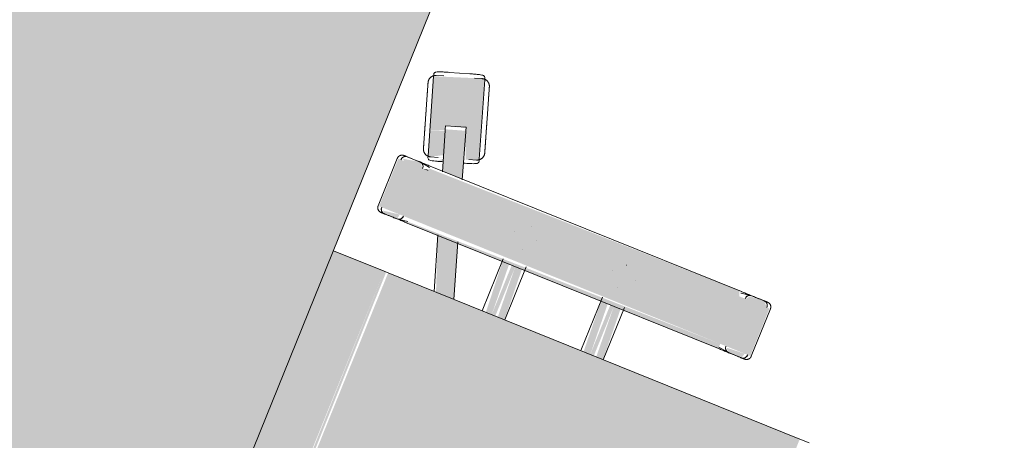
# Model space of a CAD drawing. Header units: millimetres. Extents: x -526411 to -400573, y 47353 to 130199.
# Tile 15 of 72: x -493170 to -492559, y 67167 to 67428. Entities that reach past the tile are written whole.
import ezdxf

# ---------------------------------------------------------------- set-up
doc = ezdxf.new("R2010")
doc.units = ezdxf.units.MM
doc.layers.add('I-FURN', color=30, linetype='Continuous', lineweight=18)

# ---------------------------------------------------------------- blocks, each defined once
blk = doc.blocks.new('80_KA_BT8_bibliotheektafel 8P - Type 1-227600-3e Verdieping - Percelen telling LI')
at = {"layer": 'I-FURN'}
blk.add_hatch(color=122, dxfattribs=at).paths.add_polyline_path([(1.64, -6.2), (5101.64, -6.2), (5101.64, 893.8), (1.64, 893.8), (1.64, 168.19)], flags=0)
blk.add_line((1.64, -6.2), (5101.64, -6.2), dxfattribs=at)
blk = doc.blocks.new('82_3B_bureaustoel - directie vierkant - 82_3B_bureaustoel - directie vierkant-V23-3e Verdieping - Percelen telling LI')
at = {"layer": 'I-FURN'}
for points in [[(203.2, 171.84), (-203.2, 171.84), (-203.2, -103.38), (203.2, -103.38), (203.2, 159.34)], [(-239.51, 124.06), (-271.26, 124.06), (-271.26, 104), (-239.51, 104), (-239.51, 121.03)], [(-271.26, 104), (-274.44, 102.72), (-272.85, -104), (-271.26, -104), (-271.26, -32.25)], [(-239.51, 104), (-271.26, 104), (-271.26, -104), (-239.51, -104), (-239.51, -19.43)], [(-236.34, 104), (-239.51, 104), (-237.27, -104), (-236.34, -102.72), (-236.34, 103.73)], [(-203.2, 40.26), (-236.34, 38.62), (-236.34, 34.13), (-203.2, 35.77), (-203.2, 39.91)], [(-203.2, 34.13), (-236.34, 34.13), (-236.34, 31.75), (-203.2, 31.75)], [(-203.2, 31.75), (-236.34, 30.02), (-236.34, 25.62), (-203.2, 27.26), (-203.2, 31)], [(-203.2, -25.62), (-236.34, -27.34), (-236.34, -31.75), (-203.2, -30.11), (-203.2, -25.97)], [(-203.2, -31.75), (-236.34, -31.75), (-236.34, -34.13), (-203.2, -34.13)], [(-203.2, -34.13), (-236.34, -35.86), (-236.34, -40.26), (-203.2, -38.03), (-203.2, -34.88)], [(-303.02, -91.78), (-305.03, -92.65), (-303.01, -91.83)], [(203.2, -103.38), (-203.2, -104.71), (-203.2, -106.04), (203.2, -104.71)], [(-271.26, -104), (-271.87, -104.25), (-271.26, -107.55)], [(-239.51, -104), (-271.26, -104), (-271.26, -124.06), (-239.51, -124.06), (-239.51, -110.35)], [(203.2, -106.04), (-203.2, -106.04), (-203.2, -140), (203.2, -140)]]:
    blk.add_hatch(color=122, dxfattribs=at).paths.add_polyline_path(points, flags=0)
h = blk.add_hatch(color=122, dxfattribs=at)
h.paths.add_polyline_path([(-236.34, 119.44), (-239.51, 120.38), (-238.76, 108.47), (-236.34, 110.7), (-236.34, 117.97)], flags=0)
h.paths.add_polyline_path([(-271.26, 122.36), (-274.44, 119.1), (-273.71, 110.07), (-271.26, 108.21), (-271.26, 120.38)], flags=0)
h = blk.add_hatch(color=122, dxfattribs=at)
h.paths.add_polyline_path([(-203.2, -59.35), (-236.34, -70.11), (-236.34, -83.47), (-203.2, -71.36), (-203.2, -64.55)], flags=0)
h.paths.add_polyline_path([(-274.44, -82.49), (-302.36, -91.57), (-298.44, -103.65), (-274.44, -95.85), (-274.44, -91.3)], flags=0)
h = blk.add_hatch(color=122, dxfattribs=at)
h.paths.add_polyline_path([(-280.5, -97.82), (-281.23, -98.49), (-279.28, -101.34)], flags=0)
h.paths.add_polyline_path([(-294.86, -112.5), (-279.21, -107.41), (-283.82, -98.9), (-298.44, -103.65)], flags=0)
h.paths.add_polyline_path([(-289.02, -77.22), (-337.44, -92.95), (-326.92, -122.92), (-294.86, -112.5), (-302.36, -91.57), (-286.45, -85.14)], flags=0)
h.paths.add_polyline_path([(-282.15, -98.35), (-282.37, -98.42), (-279.23, -107.36)], flags=0)
h.paths.add_polyline_path([(-303.02, -91.78), (-299.1, -103.86), (-301.17, -104.53), (-304.54, -92.28)], flags=0)
h = blk.add_hatch(color=122, dxfattribs=at)
h.paths.add_polyline_path([(-236.34, -110.7), (-239.51, -110.35), (-237.85, -120.83), (-236.34, -119.1), (-236.34, -115.41)], flags=0)
h.paths.add_polyline_path([(-271.26, -107.82), (-274.44, -110.74), (-272.36, -121.35), (-271.26, -120.38), (-271.26, -108.21)], flags=0)
for p, q in [((-203.2, 171.84), (-203.2, 178.18)), ((-203.2, -103.38), (-203.2, 171.84)), ((-239.51, 124.72), (-271.26, 124.72)), ((-274.44, 119.44), (-274.44, 110.74)), ((-236.34, 110.7), (-236.34, 119.44)), ((-274.44, 111.4), (-274.44, 110.74)), ((-274.41, 110.32), (-273.43, 104)), ((-236.37, 110.29), (-237.34, 104)), ((-236.34, 110.7), (-236.34, 111.36)), ((-274.44, 104), (-274.44, -104)), ((-236.34, -104), (-236.34, 104)), ((-256.56, 40.48), (-256.51, 40.48)), ((-203.2, 40.48), (-238.16, 40.48)), ((-262.93, 31.77), (-262.93, 31.75)), ((-247.85, 31.77), (-247.85, 31.81)), ((-256.52, 25.4), (-256.56, 25.4)), ((-239, 25.4), (-203.2, 25.4)), ((-256.56, -25.4), (-256.51, -25.4)), ((-203.2, -25.4), (-238.69, -25.4)), ((-262.93, -31.77), (-262.93, -31.81)), ((-247.85, -31.77), (-247.85, -31.75)), ((-256.52, -40.48), (-256.56, -40.48)), ((-237.93, -40.48), (-203.2, -40.48)), ((-237.27, -70.42), (-203.2, -59.35)), ((-203.2, -72.7), (-236.76, -83.61)), ((-336.73, -92.72), (-289.73, -77.45)), ((-289.73, -77.45), (-288.41, -77.02)), ((-287.2, -83.3), (-288.67, -78.77)), ((-302.36, -91.57), (-273.96, -82.34)), ((-338.05, -93.15), (-336.73, -92.72)), ((-336.82, -94.42), (-335.35, -98.95)), ((-305.1, -92.45), (-303.02, -91.78)), ((-305.1, -92.46), (-301.17, -104.53)), ((-303.02, -91.78), (-302.81, -91.71)), ((-302.53, -91.62), (-302.36, -91.57)), ((-273.99, -95.7), (-298.44, -103.65)), ((-336.71, -102.73), (-332.79, -114.81)), ((-336.71, -102.73), (-332.79, -114.81)), ((-298.44, -103.65), (-299.1, -103.86)), ((-279.84, -105.95), (-281.31, -101.42)), ((-203.2, -106.04), (-203.2, -103.38)), ((-279.92, -107.64), (-326.92, -122.92)), ((-299.1, -103.86), (-301.17, -104.53)), ((-278.6, -107.21), (-279.92, -107.64)), ((-274.41, -110.32), (-273.43, -104)), ((-236.37, -110.29), (-237.34, -104)), ((-203.2, -140), (-203.2, -106.04)), ((-274.44, -110.74), (-274.44, -119.44)), ((-274.44, -110.74), (-274.44, -111.4)), ((-236.34, -119.44), (-236.34, -110.7)), ((-236.34, -111.36), (-236.34, -110.7)), ((-329.46, -117.06), (-327.99, -121.59)), ((-326.92, -122.92), (-328.24, -123.34)), ((-271.26, -124.72), (-239.51, -124.72))]:
    blk.add_line(p, q, dxfattribs=at)
at = {"layer": 'I-FURN', "flags": 128}
for points in [[(-274.44, 121.54), (-274.44, 121.67), (-274.43, 121.8), (-274.42, 121.92), (-274.4, 122.05), (-274.38, 122.17), (-274.35, 122.3), (-274.32, 122.42), (-274.28, 122.54), (-274.24, 122.66), (-274.19, 122.78), (-274.14, 122.9), (-274.08, 123.01), (-274.02, 123.12), (-273.95, 123.23), (-273.88, 123.34), (-273.81, 123.44), (-273.73, 123.54), (-273.65, 123.64), (-273.57, 123.73), (-273.48, 123.82), (-273.38, 123.91), (-273.29, 123.99), (-273.19, 124.07), (-273.08, 124.14), (-272.98, 124.22), (-272.87, 124.28), (-272.76, 124.34), (-272.65, 124.4), (-272.53, 124.45), (-272.41, 124.5), (-272.3, 124.55), (-272.17, 124.59), (-272.05, 124.62), (-271.93, 124.65), (-271.8, 124.67), (-271.68, 124.69), (-271.55, 124.71), (-271.43, 124.71), (-271.3, 124.72), (-271.26, 124.72)], [(-239.51, 124.72), (-239.39, 124.72), (-239.26, 124.71), (-239.13, 124.7), (-239.01, 124.68), (-238.88, 124.66), (-238.76, 124.63), (-238.64, 124.6), (-238.52, 124.56), (-238.4, 124.52), (-238.28, 124.47), (-238.16, 124.42), (-238.05, 124.36), (-237.94, 124.3), (-237.83, 124.23), (-237.72, 124.16), (-237.62, 124.09), (-237.52, 124.01), (-237.42, 123.93), (-237.33, 123.85), (-237.24, 123.76), (-237.15, 123.66), (-237.07, 123.57), (-236.99, 123.47), (-236.91, 123.36), (-236.84, 123.26), (-236.78, 123.15), (-236.71, 123.04), (-236.66, 122.93), (-236.6, 122.81), (-236.55, 122.69), (-236.51, 122.58), (-236.47, 122.45), (-236.44, 122.33), (-236.41, 122.21), (-236.39, 122.08), (-236.37, 121.96), (-236.35, 121.83), (-236.34, 121.71), (-236.34, 121.58), (-236.34, 121.54)], [(-274.44, 120.11), (-274.44, 120.37), (-274.44, 120.61), (-274.44, 120.83), (-274.44, 121.01), (-274.44, 121.17), (-274.44, 121.3), (-274.44, 121.4), (-274.44, 121.48), (-274.44, 121.52), (-274.44, 121.54)], [(-274.44, 121.54), (-274.44, 121.53), (-274.44, 121.49), (-274.44, 121.42), (-274.44, 121.32), (-274.44, 121.19), (-274.44, 121.04), (-274.44, 120.86), (-274.44, 120.65), (-274.44, 120.42), (-274.44, 120.16), (-274.44, 119.87), (-274.44, 119.56), (-274.44, 119.23), (-274.44, 118.86), (-274.44, 118.48), (-274.44, 118.07), (-274.44, 117.64), (-274.44, 117.19), (-274.44, 116.72), (-274.44, 116.22), (-274.44, 115.71), (-274.44, 115.18), (-274.44, 114.63), (-274.44, 114.06), (-274.44, 113.48), (-274.44, 112.88), (-274.44, 112.27), (-274.44, 111.64), (-274.44, 111.01), (-274.44, 110.36), (-274.44, 109.7), (-274.44, 109.03), (-274.44, 108.36), (-274.44, 107.67), (-274.44, 106.98), (-274.44, 106.29), (-274.44, 105.59), (-274.44, 104.89), (-274.44, 104.19), (-274.44, 104)], [(-236.34, 104), (-236.34, 104.7), (-236.34, 105.4), (-236.34, 106.1), (-236.34, 106.8), (-236.34, 107.49), (-236.34, 108.17), (-236.34, 108.85), (-236.34, 109.52), (-236.34, 110.18), (-236.34, 110.83), (-236.34, 111.47), (-236.34, 112.1), (-236.34, 112.72), (-236.34, 113.32), (-236.34, 113.91), (-236.34, 114.48), (-236.34, 115.03), (-236.34, 115.57), (-236.34, 116.09), (-236.34, 116.59), (-236.34, 117.06), (-236.34, 117.52), (-236.34, 117.96), (-236.34, 118.37), (-236.34, 118.76), (-236.34, 119.13), (-236.34, 119.47), (-236.34, 119.79), (-236.34, 120.08), (-236.34, 120.35), (-236.34, 120.59), (-236.34, 120.81), (-236.34, 121), (-236.34, 121.16), (-236.34, 121.29), (-236.34, 121.39), (-236.34, 121.47), (-236.34, 121.52), (-236.34, 121.54)], [(-236.34, 121.54), (-236.34, 121.53), (-236.34, 121.49), (-236.34, 121.42), (-236.34, 121.32), (-236.34, 121.19), (-236.34, 121.04), (-236.34, 120.86), (-236.34, 120.65), (-236.34, 120.42), (-236.34, 120.16), (-236.34, 120.11)], [(-314.22, -82.06), (-313.43, -81.81), (-312.65, -81.56), (-311.88, -81.3), (-311.1, -81.05), (-310.33, -80.8), (-309.57, -80.55), (-308.81, -80.31), (-308.07, -80.07), (-307.33, -79.83), (-306.6, -79.59), (-305.89, -79.36), (-305.19, -79.13), (-304.5, -78.91), (-303.83, -78.69), (-303.18, -78.48), (-302.54, -78.27), (-301.93, -78.07), (-301.33, -77.88), (-300.75, -77.69), (-300.19, -77.51), (-299.66, -77.34), (-299.15, -77.17), (-298.67, -77.01), (-298.2, -76.86), (-297.77, -76.72), (-297.36, -76.59), (-296.98, -76.46), (-296.62, -76.35), (-296.3, -76.24), (-296, -76.15), (-295.73, -76.06), (-295.49, -75.98), (-295.28, -75.91), (-295.1, -75.85), (-294.95, -75.81), (-294.84, -75.77), (-294.75, -75.74), (-294.7, -75.72), (-294.67, -75.71)], [(-294.67, -75.71), (-294.69, -75.72), (-294.73, -75.73), (-294.81, -75.76), (-294.92, -75.79), (-295.06, -75.84), (-295.23, -75.9), (-295.43, -75.96), (-295.66, -76.04), (-295.92, -76.12), (-296.21, -76.22), (-296.53, -76.32), (-296.88, -76.43), (-297.25, -76.55), (-297.66, -76.68), (-298.08, -76.82), (-298.54, -76.97), (-299.02, -77.13), (-299.52, -77.29), (-300.05, -77.46), (-300.6, -77.64), (-301.17, -77.83), (-301.76, -78.02), (-302.37, -78.22), (-303.01, -78.42), (-303.66, -78.63), (-304.32, -78.85), (-305, -79.07), (-305.7, -79.3), (-306.41, -79.53), (-307.13, -79.76), (-307.87, -80), (-308.61, -80.24), (-309.37, -80.49), (-310.13, -80.74), (-310.89, -80.99), (-311.67, -81.24), (-312.44, -81.49), (-313.22, -81.74), (-314, -82), (-314.22, -82.06)], [(-294.67, -75.71), (-294.49, -75.66), (-294.3, -75.61), (-294.12, -75.57), (-293.93, -75.54), (-293.74, -75.51), (-293.55, -75.49), (-293.36, -75.48), (-293.17, -75.48), (-292.98, -75.49), (-292.79, -75.5), (-292.6, -75.52), (-292.41, -75.55), (-292.23, -75.58), (-292.04, -75.62), (-291.86, -75.67), (-291.67, -75.73), (-291.49, -75.8), (-291.32, -75.87), (-291.14, -75.95), (-290.97, -76.03), (-290.81, -76.12), (-290.65, -76.22), (-290.49, -76.33), (-290.33, -76.44), (-290.18, -76.56), (-290.04, -76.68), (-289.9, -76.81), (-289.76, -76.95), (-289.63, -77.09), (-289.51, -77.23), (-289.39, -77.38), (-289.28, -77.53), (-289.18, -77.69), (-289.08, -77.86), (-288.99, -78.02), (-288.9, -78.19), (-288.82, -78.37), (-288.75, -78.54), (-288.69, -78.72), (-288.67, -78.77)], [(-314.22, -82.06), (-315, -82.32), (-315.78, -82.57), (-316.56, -82.82), (-317.33, -83.08), (-318.1, -83.33), (-318.86, -83.57), (-319.62, -83.82), (-320.36, -84.06), (-321.1, -84.3), (-321.83, -84.54), (-322.54, -84.77), (-323.24, -85), (-323.93, -85.22), (-324.6, -85.44), (-325.25, -85.65), (-325.89, -85.86), (-326.51, -86.06), (-327.1, -86.25), (-327.68, -86.44), (-328.24, -86.62), (-328.77, -86.79), (-329.28, -86.96), (-329.77, -87.12), (-330.23, -87.27), (-330.66, -87.41), (-331.07, -87.54), (-331.45, -87.67), (-331.81, -87.78), (-332.14, -87.89), (-332.43, -87.98), (-332.7, -88.07), (-332.94, -88.15), (-333.15, -88.22), (-333.33, -88.27), (-333.48, -88.32), (-333.59, -88.36), (-333.68, -88.39), (-333.74, -88.41), (-333.76, -88.41)], [(-333.76, -88.42), (-333.75, -88.41), (-333.7, -88.4), (-333.62, -88.37), (-333.51, -88.33), (-333.37, -88.29), (-333.2, -88.23), (-333, -88.17), (-332.77, -88.09), (-332.51, -88.01), (-332.22, -87.91), (-331.9, -87.81), (-331.55, -87.7), (-331.18, -87.58), (-330.78, -87.45), (-330.35, -87.31), (-329.89, -87.16), (-329.41, -87), (-328.91, -86.84), (-328.38, -86.67), (-327.83, -86.49), (-327.26, -86.3), (-326.67, -86.11), (-326.06, -85.91), (-325.43, -85.71), (-324.78, -85.5), (-324.11, -85.28), (-323.43, -85.06), (-322.73, -84.83), (-322.02, -84.6), (-321.3, -84.37), (-320.56, -84.13), (-319.82, -83.89), (-319.07, -83.64), (-318.31, -83.39), (-317.54, -83.14), (-316.77, -82.89), (-315.99, -82.64), (-315.21, -82.39), (-314.43, -82.13), (-314.22, -82.06)], [(-336.82, -94.42), (-336.87, -94.23), (-336.92, -94.05), (-336.96, -93.86), (-337, -93.68), (-337.02, -93.49), (-337.04, -93.3), (-337.05, -93.11), (-337.05, -92.92), (-337.05, -92.73), (-337.03, -92.54), (-337.01, -92.35), (-336.99, -92.16), (-336.95, -91.97), (-336.91, -91.79), (-336.86, -91.6), (-336.8, -91.42), (-336.74, -91.24), (-336.67, -91.06), (-336.59, -90.89), (-336.5, -90.72), (-336.41, -90.55), (-336.31, -90.39), (-336.2, -90.23), (-336.09, -90.08), (-335.98, -89.93), (-335.85, -89.78), (-335.72, -89.64), (-335.59, -89.51), (-335.45, -89.38), (-335.3, -89.26), (-335.15, -89.14), (-335, -89.03), (-334.84, -88.92), (-334.68, -88.82), (-334.51, -88.73), (-334.34, -88.65), (-334.17, -88.57), (-333.99, -88.5), (-333.81, -88.43), (-333.76, -88.42)], [(-279.84, -105.95), (-279.78, -106.13), (-279.74, -106.31), (-279.7, -106.5), (-279.66, -106.69), (-279.64, -106.88), (-279.62, -107.07), (-279.61, -107.26), (-279.61, -107.45), (-279.61, -107.64), (-279.62, -107.83), (-279.64, -108.02), (-279.67, -108.21), (-279.71, -108.39), (-279.75, -108.58), (-279.8, -108.76), (-279.86, -108.94), (-279.92, -109.12), (-279.99, -109.3), (-280.07, -109.47), (-280.16, -109.64), (-280.25, -109.81), (-280.35, -109.97), (-280.45, -110.13), (-280.56, -110.29), (-280.68, -110.44), (-280.81, -110.58), (-280.94, -110.72), (-281.07, -110.86), (-281.21, -110.98), (-281.36, -111.11), (-281.51, -111.23), (-281.66, -111.34), (-281.82, -111.44), (-281.98, -111.54), (-282.15, -111.63), (-282.32, -111.72), (-282.49, -111.8), (-282.67, -111.87), (-282.85, -111.93), (-282.9, -111.95)], [(-274.44, -104), (-274.44, -104.7), (-274.44, -105.4), (-274.44, -106.1), (-274.44, -106.8), (-274.44, -107.49), (-274.44, -108.17), (-274.44, -108.85), (-274.44, -109.52), (-274.44, -110.18), (-274.44, -110.83), (-274.44, -111.47), (-274.44, -112.1), (-274.44, -112.72), (-274.44, -113.32), (-274.44, -113.91), (-274.44, -114.48), (-274.44, -115.03), (-274.44, -115.57), (-274.44, -116.09), (-274.44, -116.59), (-274.44, -117.06), (-274.44, -117.52), (-274.44, -117.96), (-274.44, -118.37), (-274.44, -118.76), (-274.44, -119.13), (-274.44, -119.47), (-274.44, -119.79), (-274.44, -120.08), (-274.44, -120.35), (-274.44, -120.59), (-274.44, -120.81), (-274.44, -121), (-274.44, -121.16), (-274.44, -121.29), (-274.44, -121.39), (-274.44, -121.47), (-274.44, -121.52), (-274.44, -121.54)], [(-236.34, -121.54), (-236.34, -121.53), (-236.34, -121.49), (-236.34, -121.42), (-236.34, -121.32), (-236.34, -121.19), (-236.34, -121.04), (-236.34, -120.86), (-236.34, -120.65), (-236.34, -120.42), (-236.34, -120.16), (-236.34, -119.87), (-236.34, -119.56), (-236.34, -119.23), (-236.34, -118.86), (-236.34, -118.48), (-236.34, -118.07), (-236.34, -117.64), (-236.34, -117.19), (-236.34, -116.72), (-236.34, -116.22), (-236.34, -115.71), (-236.34, -115.18), (-236.34, -114.63), (-236.34, -114.06), (-236.34, -113.48), (-236.34, -112.88), (-236.34, -112.27), (-236.34, -111.64), (-236.34, -111.01), (-236.34, -110.36), (-236.34, -109.7), (-236.34, -109.03), (-236.34, -108.36), (-236.34, -107.67), (-236.34, -106.98), (-236.34, -106.29), (-236.34, -105.59), (-236.34, -104.89), (-236.34, -104.19), (-236.34, -104)], [(-302.44, -118.3), (-301.66, -118.05), (-300.88, -117.79), (-300.1, -117.54), (-299.33, -117.29), (-298.56, -117.04), (-297.8, -116.79), (-297.04, -116.54), (-296.29, -116.3), (-295.56, -116.06), (-294.83, -115.83), (-294.12, -115.59), (-293.42, -115.37), (-292.73, -115.14), (-292.06, -114.93), (-291.41, -114.71), (-290.77, -114.51), (-290.15, -114.31), (-289.55, -114.11), (-288.98, -113.92), (-288.42, -113.74), (-287.89, -113.57), (-287.38, -113.41), (-286.89, -113.25), (-286.43, -113.1), (-286, -112.96), (-285.59, -112.82), (-285.2, -112.7), (-284.85, -112.58), (-284.52, -112.48), (-284.22, -112.38), (-283.96, -112.29), (-283.72, -112.22), (-283.51, -112.15), (-283.33, -112.09), (-283.18, -112.04), (-283.06, -112), (-282.98, -111.98), (-282.92, -111.96), (-282.9, -111.95)], [(-282.9, -111.95), (-282.91, -111.95), (-282.96, -111.97), (-283.04, -111.99), (-283.15, -112.03), (-283.29, -112.08), (-283.46, -112.13), (-283.66, -112.2), (-283.89, -112.27), (-284.15, -112.36), (-284.44, -112.45), (-284.76, -112.55), (-285.11, -112.67), (-285.48, -112.79), (-285.88, -112.92), (-286.31, -113.06), (-286.76, -113.21), (-287.24, -113.36), (-287.75, -113.53), (-288.27, -113.7), (-288.82, -113.88), (-289.4, -114.06), (-289.99, -114.25), (-290.6, -114.45), (-291.23, -114.66), (-291.88, -114.87), (-292.55, -115.08), (-293.23, -115.31), (-293.93, -115.53), (-294.64, -115.76), (-295.36, -116), (-296.09, -116.24), (-296.84, -116.48), (-297.59, -116.72), (-298.35, -116.97), (-299.12, -117.22), (-299.89, -117.47), (-300.67, -117.72), (-301.45, -117.98), (-302.23, -118.23), (-302.44, -118.3)], [(-321.99, -124.65), (-322.17, -124.71), (-322.35, -124.75), (-322.54, -124.79), (-322.73, -124.83), (-322.92, -124.85), (-323.11, -124.87), (-323.3, -124.88), (-323.49, -124.88), (-323.68, -124.88), (-323.87, -124.87), (-324.06, -124.85), (-324.25, -124.82), (-324.43, -124.78), (-324.62, -124.74), (-324.8, -124.69), (-324.98, -124.63), (-325.16, -124.57), (-325.34, -124.5), (-325.51, -124.42), (-325.68, -124.33), (-325.85, -124.24), (-326.01, -124.14), (-326.17, -124.04), (-326.33, -123.92), (-326.48, -123.81), (-326.62, -123.68), (-326.76, -123.55), (-326.9, -123.42), (-327.02, -123.28), (-327.15, -123.13), (-327.27, -122.98), (-327.38, -122.83), (-327.48, -122.67), (-327.58, -122.51), (-327.67, -122.34), (-327.76, -122.17), (-327.84, -122), (-327.91, -121.82), (-327.97, -121.64), (-327.99, -121.59)], [(-302.44, -118.3), (-303.22, -118.55), (-304, -118.81), (-304.78, -119.06), (-305.56, -119.31), (-306.33, -119.56), (-307.09, -119.81), (-307.84, -120.05), (-308.59, -120.3), (-309.33, -120.54), (-310.05, -120.77), (-310.77, -121), (-311.47, -121.23), (-312.15, -121.46), (-312.82, -121.67), (-313.48, -121.89), (-314.11, -122.09), (-314.73, -122.29), (-315.33, -122.49), (-315.91, -122.68), (-316.46, -122.86), (-317, -123.03), (-317.51, -123.19), (-317.99, -123.35), (-318.45, -123.5), (-318.89, -123.64), (-319.3, -123.78), (-319.68, -123.9), (-320.04, -124.02), (-320.36, -124.12), (-320.66, -124.22), (-320.93, -124.31), (-321.17, -124.38), (-321.38, -124.45), (-321.56, -124.51), (-321.7, -124.56), (-321.82, -124.6), (-321.91, -124.62), (-321.96, -124.64), (-321.99, -124.65)], [(-321.99, -124.65), (-321.97, -124.65), (-321.93, -124.63), (-321.85, -124.6), (-321.74, -124.57), (-321.6, -124.52), (-321.43, -124.47), (-321.23, -124.4), (-321, -124.33), (-320.74, -124.24), (-320.45, -124.15), (-320.13, -124.05), (-319.78, -123.93), (-319.4, -123.81), (-319, -123.68), (-318.57, -123.54), (-318.12, -123.39), (-317.64, -123.24), (-317.14, -123.07), (-316.61, -122.9), (-316.06, -122.72), (-315.49, -122.54), (-314.9, -122.35), (-314.28, -122.15), (-313.65, -121.94), (-313, -121.73), (-312.34, -121.51), (-311.65, -121.29), (-310.96, -121.07), (-310.25, -120.84), (-309.52, -120.6), (-308.79, -120.36), (-308.05, -120.12), (-307.29, -119.88), (-306.53, -119.63), (-305.76, -119.38), (-304.99, -119.13), (-304.21, -118.88), (-303.43, -118.62), (-302.65, -118.37), (-302.44, -118.3)], [(-274.44, -121.54), (-274.44, -121.53), (-274.44, -121.49), (-274.44, -121.42), (-274.44, -121.32), (-274.44, -121.19), (-274.44, -121.04), (-274.44, -120.86), (-274.44, -120.65), (-274.44, -120.42), (-274.44, -120.16), (-274.44, -120.11)], [(-271.26, -124.72), (-271.39, -124.72), (-271.52, -124.71), (-271.64, -124.7), (-271.77, -124.68), (-271.89, -124.66), (-272.02, -124.63), (-272.14, -124.6), (-272.26, -124.56), (-272.38, -124.52), (-272.5, -124.47), (-272.62, -124.42), (-272.73, -124.36), (-272.84, -124.3), (-272.95, -124.23), (-273.06, -124.16), (-273.16, -124.09), (-273.26, -124.01), (-273.36, -123.93), (-273.45, -123.85), (-273.54, -123.76), (-273.63, -123.66), (-273.71, -123.57), (-273.79, -123.47), (-273.86, -123.36), (-273.94, -123.26), (-274, -123.15), (-274.06, -123.04), (-274.12, -122.93), (-274.17, -122.81), (-274.22, -122.69), (-274.27, -122.58), (-274.31, -122.45), (-274.34, -122.33), (-274.37, -122.21), (-274.39, -122.08), (-274.41, -121.96), (-274.43, -121.83), (-274.43, -121.71), (-274.44, -121.58), (-274.44, -121.54)], [(-236.34, -121.54), (-236.34, -121.67), (-236.35, -121.8), (-236.36, -121.92), (-236.38, -122.05), (-236.4, -122.17), (-236.43, -122.3), (-236.46, -122.42), (-236.5, -122.54), (-236.54, -122.66), (-236.59, -122.78), (-236.64, -122.9), (-236.7, -123.01), (-236.76, -123.12), (-236.82, -123.23), (-236.89, -123.34), (-236.97, -123.44), (-237.05, -123.54), (-237.13, -123.64), (-237.21, -123.73), (-237.3, -123.82), (-237.39, -123.91), (-237.49, -123.99), (-237.59, -124.07), (-237.69, -124.14), (-237.8, -124.22), (-237.91, -124.28), (-238.02, -124.34), (-238.13, -124.4), (-238.25, -124.45), (-238.36, -124.5), (-238.48, -124.55), (-238.6, -124.59), (-238.73, -124.62), (-238.85, -124.65), (-238.97, -124.67), (-239.1, -124.69), (-239.23, -124.71), (-239.35, -124.71), (-239.48, -124.72), (-239.51, -124.72)], [(-236.34, -120.11), (-236.34, -120.37), (-236.34, -120.61), (-236.34, -120.83), (-236.34, -121.01), (-236.34, -121.17), (-236.34, -121.3), (-236.34, -121.4), (-236.34, -121.48), (-236.34, -121.52), (-236.34, -121.54)]]:
    blk.add_lwpolyline(points, dxfattribs=at)
at = {"layer": 'I-FURN'}
for centre, major_axis, ratio, start_param, end_param in [((-271.26, 119.44), (3.17, 0), 0.918218, 1.570796, 3.141593), ((-271.26, 119.44), (-3.17, 0), 0.918252, 4.974188, 6.283185), ((-239.51, 119.44), (3.17, 0), 0.918218, 0, 1.570796), ((-239.51, 119.44), (3.17, 0), 0.918252, 0, 1.308997), ((-271.22, 110.74), (-3.22, 0), 0.918218, 0, 1.570796), ((-271.22, 110.74), (3.22, 0), 0.918252, 3.141593, 4.45059), ((-239.51, 110.7), (3.17, 0), 0.918218, 4.712389, 6.283185), ((-239.51, 110.7), (-3.17, 0), 0.918252, 1.832596, 3.141593), ((-271.22, -110.74), (3.22, 0), 0.918218, 1.58549, 3.141593), ((-271.22, -110.74), (-3.22, 0), 0.918252, 4.712389, 6.283185), ((-239.51, -110.7), (3.17, 0), 0.918218, 0, 1.570796), ((-239.51, -110.7), (3.17, 0), 0.918252, 0, 1.308997), ((-271.26, -119.44), (3.17, 0), 0.918218, 3.141593, 4.712389), ((-271.26, -119.44), (3.18, 0), 0.918252, 3.141593, 4.45059), ((-239.51, -119.44), (3.17, 0), 0.918218, 4.712389, 6.283185), ((-239.51, -119.44), (3.17, 0), 0.918252, 4.974188, 6.283185)]:
    blk.add_ellipse(centre, major_axis=major_axis, ratio=ratio, start_param=start_param, end_param=end_param, dxfattribs=at)
for points, knots in [([(-283.87, -85.56), (-284.32, -84.16), (-284.97, -82.13), (-285.8, -79.82), (-286.52, -78.19), (-287.37, -77.03), (-288.05, -76.9), (-288.41, -77.02)], [0, 0, 0, 0, 0.285714, 0.428571, 0.571429, 0.785714, 1, 1, 1, 1]), ([(-338.05, -93.15), (-338.53, -93.3), (-338.93, -93.9), (-338.84, -95.46), (-338.47, -97.2), (-337.71, -99.65), (-337.05, -101.68), (-336.71, -102.73)], [0, 0, 0, 0, 0.285714, 0.428571, 0.571429, 0.785714, 1, 1, 1, 1]), ([(-278.6, -107.21), (-278.31, -107.1), (-278, -106.83), (-277.81, -106.23), (-277.75, -105.5), (-277.94, -104.18), (-278.38, -102.56), (-278.79, -101.19), (-279.26, -99.72), (-279.66, -98.5), (-279.94, -97.64)], [0, 0, 0, 0, 0.166667, 0.25, 0.333333, 0.5, 0.666667, 0.75, 0.833333, 1, 1, 1, 1]), ([(-332.79, -114.81), (-332.51, -115.67), (-332.11, -116.89), (-331.62, -118.36), (-331.16, -119.71), (-330.56, -121.28), (-329.94, -122.45), (-329.46, -123.02), (-328.96, -123.39), (-328.55, -123.43), (-328.24, -123.34)], [0, 0, 0, 0, 0.166667, 0.25, 0.333333, 0.5, 0.666667, 0.75, 0.833333, 1, 1, 1, 1])]:
    blk.add_open_spline(points, degree=3, knots=knots, dxfattribs=at)

msp = doc.modelspace()

# ---------------------------------------------------------------- block references
at = {"layer": 'I-FURN'}
for name, p, rotation in [('80_KA_BT8_bibliotheektafel 8P - Type 1-227600-3e Verdieping - Percelen telling LI', (-493776.65, 65316.46), 68.0107090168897), ('82_3B_bureaustoel - directie vierkant - 82_3B_bureaustoel - directie vierkant-V23-3e Verdieping - Percelen telling LI', (-492921.56, 67043.56), 248.0107090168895)]:
    msp.add_blockref(name, p, dxfattribs=dict(at, rotation=rotation))

doc.saveas('drawing.dxf')
